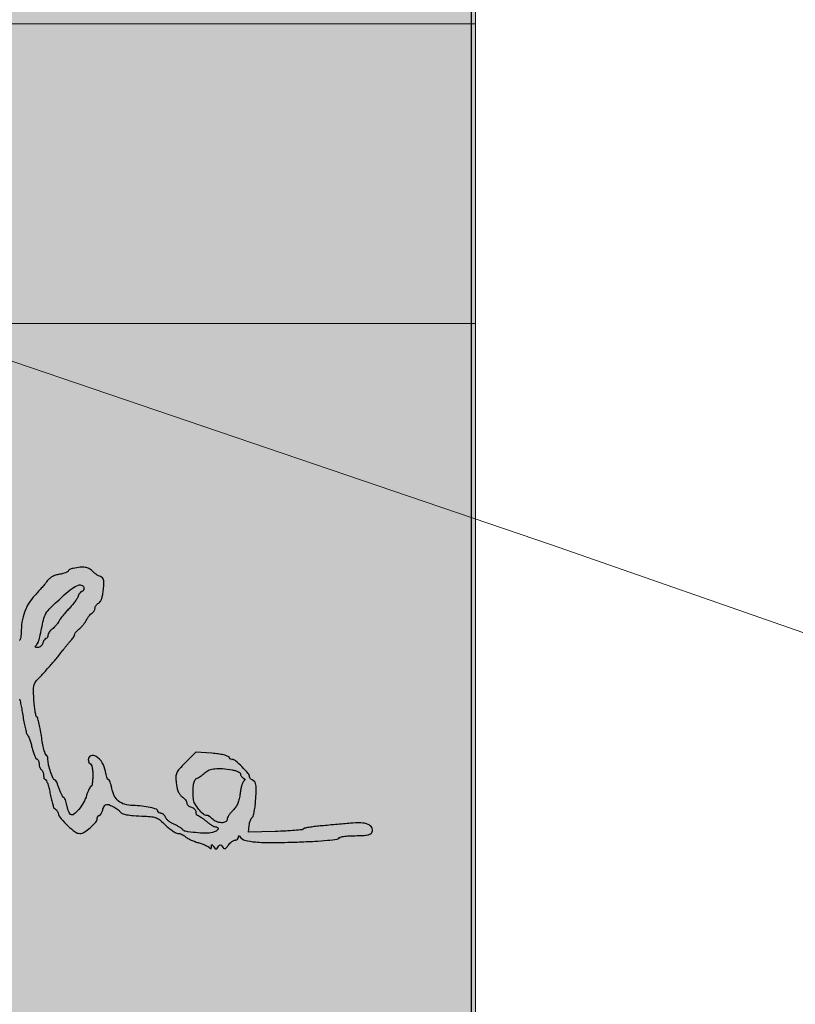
# Model space of a CAD drawing. Header units: metres. Extents: x 7454870 to 7460959, y 5886692 to 5887063.
# Tile 18 of 55: x 7457992.29 to 7457996.43, y 5886820.21 to 5886825.46. Entities that reach past the tile are written whole.
import ezdxf

# ---------------------------------------------------------------- set-up
doc = ezdxf.new("R2010")
doc.units = ezdxf.units.M
doc.header["$MEASUREMENT"] = 0
doc.linetypes.add('3_SUEP_A', pattern=[0])
doc.layers.get('0').update_dxf_attribs({"color": 210, "linetype": 'CONTINUOUS', "lineweight": 100})
doc.layers.add('1 wymiary', color=1, linetype='CONTINUOUS', lineweight=9)
doc.layers.add('SUEP_L_0', color=1, linetype='3_SUEP_A', lineweight=18)
doc.layers.add('^ ramka cienka', color=1, linetype='CONTINUOUS')
doc.layers.add('^ ramka podpisy', color=5, linetype='CONTINUOUS')

# ---------------------------------------------------------------- blocks, each defined once
blk = doc.blocks.new('podpis Basia')
at = {"layer": '^ ramka podpisy', "linetype": 'Continuous'}
blk.add_lwpolyline([(13717.596, -26091.913, -0.107325), (13717.623, -26091.975, -0.001374), (13717.705, -26092.397, -0.003928), (13717.794, -26092.887, -0.002557), (13717.89, -26093.455, 0.007846), (13717.993, -26094.025, 0.011499), (13718.103, -26094.522, 0.007034), (13718.209, -26094.931, 0.168913), (13718.275, -26095.028, -0.136733), (13718.344, -26095.115, -0.010889), (13718.452, -26095.391, -0.014108), (13718.565, -26095.732, -0.010338), (13718.673, -26096.117, 0.014965), (13718.784, -26096.498, 0.021044), (13718.907, -26096.83, 0.01797), (13719.027, -26097.09, 0.192993), (13719.112, -26097.165, -0.14495), (13719.183, -26097.217, -0.062279), (13719.243, -26097.319, -0.054303), (13719.284, -26097.451, -0.047402), (13719.298, -26097.596, 0.04887), (13719.312, -26097.745, 0.047176), (13719.355, -26097.89, 0.050954), (13719.419, -26098.01, 0.107838), (13719.494, -26098.083, -0.111412), (13719.57, -26098.157, -0.050262), (13719.633, -26098.281, -0.046318), (13719.676, -26098.431, -0.046881), (13719.691, -26098.586, 0.043739), (13719.704, -26098.732, 0.063511), (13719.742, -26098.855, 0.083242), (13719.798, -26098.939, 0.205326), (13719.865, -26098.967, -0.308986), (13719.944, -26099.021, -0.014437), (13720.059, -26099.343, -0.019613), (13720.176, -26099.756, -0.01235), (13720.281, -26100.245, 0.01141), (13720.385, -26100.735, 0.018201), (13720.498, -26101.148, 0.012593), (13720.609, -26101.472, 0.313587), (13720.683, -26101.523, -0.182075), (13720.753, -26101.55, -0.05385), (13720.832, -26101.636, -0.046271), (13720.907, -26101.76, -0.035744), (13720.966, -26101.907, 0.098524), (13721.236, -26102.398, 0.030076), (13721.824, -26103.016, 0.027482), (13722.464, -26103.55, 0.161499), (13722.874, -26103.686, 0.144111), (13723.264, -26103.571, 0.035007), (13723.806, -26103.165, 0.033715), (13724.283, -26102.694, 0.182877), (13724.409, -26102.36, -0.069424), (13724.423, -26102.265, -0.085483), (13724.461, -26102.186, -0.100022), (13724.518, -26102.132, -0.139312), (13724.585, -26102.113, 0.208396), (13724.661, -26102.08, 0.050787), (13724.745, -26101.969, 0.043524), (13724.823, -26101.81, 0.031538), (13724.883, -26101.622, -0.037061), (13724.946, -26101.433, -0.049037), (13725.031, -26101.274, -0.058316), (13725.125, -26101.165, -0.189139), (13725.212, -26101.13, -0.098494), (13725.476, -26101.182, -0.026986), (13725.859, -26101.366, -0.027067), (13726.22, -26101.59, -0.096587), (13726.409, -26101.785, 0.159492), (13726.602, -26101.94, 0.046208), (13726.976, -26102.044, 0.027584), (13727.573, -26102.116, 0.006815), (13728.558, -26102.168, -0.020161), (13729.199, -26102.219, -0.070544), (13729.599, -26102.326, -0.073259), (13729.945, -26102.537, -0.022865), (13730.396, -26102.949, 0.022339), (13730.705, -26103.231, 0.026063), (13731.022, -26103.469, 0.026406), (13731.308, -26103.64, 0.122163), (13731.493, -26103.686, -0.063712), (13731.651, -26103.706, -0.039129), (13731.828, -26103.768, -0.038692), (13731.997, -26103.857, -0.054998), (13732.13, -26103.964, 0.068832), (13732.293, -26104.087, 0.019013), (13732.581, -26104.234, 0.018826), (13732.922, -26104.377, 0.01868), (13733.275, -26104.495, -0.016004), (13733.617, -26104.607, -0.019532), (13733.929, -26104.734, -0.018391), (13734.18, -26104.86, -0.115395), (13734.286, -26104.954, 0.060767), (13734.347, -26105.022, 0.323013), (13734.393, -26105.026, 0.221368), (13734.426, -26104.979, 0.036552), (13734.436, -26104.866, -0.013529), (13734.444, -26104.696, -0.392549), (13734.474, -26104.669, -0.244358), (13734.518, -26104.692, -0.007812), (13734.636, -26104.866, 0.02553), (13734.753, -26105.026, 0.225667), (13734.83, -26105.062, 0.224154), (13734.907, -26105.026, 0.025194), (13735.026, -26104.866, -0.024928), (13735.145, -26104.705, -0.224434), (13735.222, -26104.669, -0.227237), (13735.298, -26104.706, -0.025542), (13735.414, -26104.866, 0.05969), (13735.529, -26105.003, 0.266766), (13735.627, -26105.027, 0.150873), (13735.737, -26104.954, 0.018204), (13735.917, -26104.718, -0.039059), (13736.057, -26104.549, -0.04051), (13736.22, -26104.406, -0.04391), (13736.381, -26104.307, -0.116394), (13736.512, -26104.276, 0.085094), (13736.621, -26104.257, 0.092506), (13736.713, -26104.204, 0.099057), (13736.776, -26104.124, 0.114262), (13736.799, -26104.03, -0.037784), (13736.807, -26103.931, -0.298743), (13736.837, -26103.898, -0.275486), (13736.881, -26103.912, -0.034103), (13736.946, -26103.993, 0.183516), (13737.372, -26104.286, 0.037717), (13738.286, -26104.437, 0.02472), (13739.71, -26104.493, 0.006646), (13741.972, -26104.439, 0.004213), (13743.497, -26104.37, 0.010179), (13744.622, -26104.287, 0.005551), (13745.481, -26104.196, 0.290917), (13745.605, -26104.095, -0.258587), (13745.701, -26104.007, -0.022481), (13746.037, -26103.942, -0.023744), (13746.487, -26103.897, -0.013002), (13747.042, -26103.883, 0.009599), (13747.75, -26103.869, 0.043849), (13748.157, -26103.817, 0.085614), (13748.4, -26103.719, 0.163711), (13748.532, -26103.559, 0.21839), (13748.507, -26103.175, 0.175128), (13748.195, -26102.895, 0.08809), (13747.556, -26102.76, 0.031942), (13746.626, -26102.79, -0.000619), (13746.038, -26102.846, -0.000343), (13745.319, -26102.912, -0.000342), (13744.592, -26102.978, -0.000552), (13743.972, -26103.034, 0.00918), (13743.437, -26103.091, 0.013542), (13742.971, -26103.162, 0.008734), (13742.589, -26103.238, 0.192789), (13742.497, -26103.301, -0.221809), (13742.397, -26103.361, -0.003723), (13741.735, -26103.424, -0.008786), (13740.951, -26103.479, -0.005632), (13740.04, -26103.517), (13737.68, -26103.588), (13737.744, -26103, -0.030207), (13737.784, -26102.766, -0.033953), (13737.851, -26102.547, -0.036212), (13737.933, -26102.372, -0.12756), (13738.018, -26102.283, 0.196147), (13738.105, -26102.164, 0.014003), (13738.195, -26101.753, 0.018038), (13738.272, -26101.243, 0.012558), (13738.324, -26100.662, 0.007169), (13738.365, -26099.846, 0.043485), (13738.343, -26099.424, 0.098831), (13738.259, -26099.184, 0.169579), (13738.099, -26099.048, -0.056407), (13737.977, -26098.985, -0.057821), (13737.872, -26098.895, -0.063956), (13737.801, -26098.796, -0.121386), (13737.777, -26098.701, 0.182537), (13737.667, -26098.418, 0.01541), (13737.119, -26097.844, 0.015468), (13736.536, -26097.305, 0.18088), (13736.25, -26097.198, -0.095805), (13736.165, -26097.181, -0.070276), (13736.082, -26097.133, -0.06815), (13736.012, -26097.062, -0.078705), (13735.969, -26096.978, 0.246718), (13735.873, -26096.886, 0.017296), (13735.502, -26096.793, 0.02124), (13735.028, -26096.712, 0.013987), (13734.478, -26096.657), (13733.061, -26096.555), (13732.15, -26097.466, 0.011865), (13731.599, -26098.044, 0.079563), (13731.382, -26098.376, 0.105479), (13731.309, -26098.717, 0.028067), (13731.341, -26099.277, 0.026661), (13731.411, -26099.696, 0.047723), (13731.519, -26100.029, 0.058607), (13731.667, -26100.283, 0.079169), (13731.858, -26100.468, -0.038394), (13732.017, -26100.599, -0.040227), (13732.152, -26100.75, -0.043644), (13732.245, -26100.9, -0.118297), (13732.274, -26101.02, 0.133822), (13732.303, -26101.127, 0.073205), (13732.389, -26101.234, 0.064379), (13732.517, -26101.325, 0.058424), (13732.667, -26101.384, -0.070024), (13732.817, -26101.446, -0.069688), (13732.945, -26101.548, -0.075597), (13733.031, -26101.672, -0.114309), (13733.06, -26101.8, 0.051019), (13733.072, -26101.92, 0.070965), (13733.109, -26102.021, 0.091044), (13733.163, -26102.089, 0.182057), (13733.226, -26102.113, -0.132697), (13733.321, -26102.139, -0.015019), (13733.511, -26102.257, -0.017345), (13733.733, -26102.416, -0.013282), (13733.963, -26102.604, 0.019441), (13734.2, -26102.793, 0.022734), (13734.439, -26102.951, 0.022469), (13734.65, -26103.066, 0.11317), (13734.78, -26103.096, -0.161285), (13734.978, -26103.162, -0.365686), (13735.011, -26103.304, -0.150513), (13734.836, -26103.485, -0.063885), (13734.518, -26103.609, -0.067602), (13733.932, -26103.675, -0.020379), (13733.036, -26103.616, -0.014205), (13732.154, -26103.498, -0.207111), (13731.895, -26103.331, 0.095374), (13731.814, -26103.25, 0.015911), (13731.627, -26103.13, 0.01694), (13731.395, -26103.003, 0.014294), (13731.141, -26102.884, -0.035162), (13730.887, -26102.752, -0.035517), (13730.656, -26102.586, -0.037851), (13730.477, -26102.412, -0.10517), (13730.39, -26102.261, 0.069183), (13730.328, -26102.129, 0.066404), (13730.23, -26102.018, 0.07133), (13730.115, -26101.942, 0.109713), (13729.999, -26101.917, -0.062399), (13729.892, -26101.903, -0.080639), (13729.801, -26101.863, -0.098033), (13729.739, -26101.805, -0.153382), (13729.718, -26101.736, 0.318463), (13729.597, -26101.565, 0.027883), (13729.06, -26101.41, 0.029319), (13728.352, -26101.29, 0.020221), (13727.54, -26101.235, -0.060505), (13726.812, -26101.126, -0.105221), (13726.272, -26100.845, -0.108209), (13725.903, -26100.375, -0.066655), (13725.683, -26099.705, 0.018408), (13725.619, -26099.422, 0.028341), (13725.542, -26099.184, 0.027357), (13725.462, -26099.007, 0.27946), (13725.396, -26098.967, -0.285055), (13725.331, -26098.927, -0.028056), (13725.255, -26098.751, -0.028769), (13725.184, -26098.512, -0.018561), (13725.128, -26098.229, 0.100614), (13724.851, -26097.491, 0.102953), (13724.309, -26096.926, 0.240486), (13723.856, -26096.867, 0.316895), (13723.623, -26097.198, 0.048028), (13723.637, -26097.348, 0.068025), (13723.681, -26097.476, 0.088204), (13723.744, -26097.561, 0.191087), (13723.82, -26097.591, -0.322437), (13723.896, -26097.646, -0.031449), (13723.958, -26097.88, -0.03053), (13724.002, -26098.197, -0.01883), (13724.016, -26098.574, -0.014217), (13724.005, -26098.951, -0.02333), (13723.972, -26099.268, -0.019773), (13723.926, -26099.511, -0.348556), (13723.867, -26099.557, 0.259462), (13723.797, -26099.596, 0.022012), (13723.692, -26099.784, 0.024776), (13723.581, -26100.034, 0.016427), (13723.478, -26100.33, -0.052955), (13723.201, -26100.969, -0.044881), (13722.783, -26101.575, -0.046766), (13722.35, -26102.006, -0.321403), (13722.068, -26102.026, -0.130838), (13721.983, -26101.936, -0.027705), (13721.89, -26101.739, -0.027231), (13721.804, -26101.491, -0.022926), (13721.741, -26101.222, 0.019073), (13721.682, -26100.96, 0.029249), (13721.609, -26100.74, 0.028797), (13721.533, -26100.578, 0.275937), (13721.47, -26100.54, -0.26017), (13721.401, -26100.502, -0.019836), (13721.292, -26100.309, -0.02327), (13721.177, -26100.055, -0.01538), (13721.067, -26099.754, 0.013488), (13720.958, -26099.452, 0.020684), (13720.847, -26099.198, 0.016166), (13720.743, -26099.003, 0.268885), (13720.682, -26098.967, -0.303643), (13720.534, -26098.869, -0.014912), (13720.317, -26098.293, -0.02324), (13720.138, -26097.686, -0.059828), (13720.084, -26097.233, 0.036664), (13720.072, -26097.069, 0.055293), (13720.036, -26096.931, 0.07248), (13719.982, -26096.836, 0.232521), (13719.919, -26096.805, -0.335463), (13719.845, -26096.749, -0.008382), (13719.73, -26096.314, -0.014678), (13719.613, -26095.774, -0.009051), (13719.505, -26095.134, 0.00822), (13719.399, -26094.493, 0.013372), (13719.286, -26093.953, 0.007016), (13719.175, -26093.514, 0.339365), (13719.107, -26093.462, -0.352716), (13719.044, -26093.411, -0.009888), (13718.971, -26093.044, -0.016051), (13718.905, -26092.583, -0.009808), (13718.855, -26092.037, -0.009173), (13718.813, -26091.24, -0.046294), (13718.839, -26090.795, -0.081082), (13718.937, -26090.49, -0.072874), (13719.131, -26090.218, 0.006848), (13719.767, -26089.537, 0.00529), (13720.443, -26088.777, 0.005046), (13721.043, -26088.073, 0.019437), (13721.394, -26087.618, -0.009227), (13721.558, -26087.397, -0.006352), (13721.75, -26087.153, -0.006406), (13721.942, -26086.923, -0.012975), (13722.099, -26086.748, 0.023264), (13722.231, -26086.595, 0.026296), (13722.342, -26086.437, 0.026871), (13722.421, -26086.294, 0.113633), (13722.443, -26086.199, -0.133878), (13722.467, -26086.11, -0.038391), (13722.55, -26085.993, -0.035671), (13722.667, -26085.869, -0.0313), (13722.805, -26085.757, 0.043558), (13722.962, -26085.623, 0.022213), (13723.136, -26085.431, 0.02189), (13723.299, -26085.215, 0.030538), (13723.424, -26085.008, -0.025916), (13723.542, -26084.809, -0.023404), (13723.683, -26084.615, -0.024106), (13723.827, -26084.454, -0.065764), (13723.947, -26084.36, 0.06804), (13724.048, -26084.279, 0.053532), (13724.135, -26084.168, 0.054793), (13724.193, -26084.044, 0.083366), (13724.213, -26083.927, -0.098242), (13724.236, -26083.808, -0.055775), (13724.307, -26083.68, -0.052633), (13724.411, -26083.561, -0.058986), (13724.534, -26083.472, 0.130486), (13724.678, -26083.332, 0.050749), (13724.797, -26083.079, 0.039596), (13724.89, -26082.729, 0.021169), (13724.952, -26082.286, 0.012087), (13724.992, -26081.729, 0.070574), (13724.964, -26081.437, 0.141238), (13724.866, -26081.263, 0.107617), (13724.68, -26081.146, -0.042731), (13724.513, -26081.07, -0.021161), (13724.316, -26080.946, -0.020832), (13724.121, -26080.8, -0.028585), (13723.959, -26080.651, 0.082144), (13723.679, -26080.444, 0.084788), (13723.349, -26080.342, 0.060047), (13722.915, -26080.336, 0.02091), (13722.296, -26080.428, 0.03242), (13722.126, -26080.473, 0.045637), (13721.983, -26080.535, 0.054481), (13721.884, -26080.605, 0.215955), (13721.853, -26080.671, -0.282405), (13721.812, -26080.74, -0.029241), (13721.631, -26080.818, -0.029508), (13721.386, -26080.892, -0.019091), (13721.096, -26080.95, 0.038998), (13720.74, -26081.036, 0.051028), (13720.435, -26081.171, 0.054267), (13720.177, -26081.358, 0.054121), (13719.966, -26081.595, -0.016692), (13719.774, -26081.846, -0.006662), (13719.495, -26082.178, -0.006584), (13719.184, -26082.528, -0.008244), (13718.886, -26082.844, 0.058757), (13718.397, -26083.482, 0.048129), (13718.03, -26084.26, 0.045485), (13717.801, -26085.139, 0.040782), (13717.725, -26086.078, -0.026584), (13717.71, -26086.346, -0.041959), (13717.667, -26086.572, -0.051248), (13717.604, -26086.732, -0.279973), (13717.528, -26086.778, 0.348882)], format="xyb", dxfattribs=at)
for points in [[(13723.23, -26082.157, -0.060283), (13723.216, -26082.27, -0.079016), (13723.176, -26082.366, -0.097128), (13723.116, -26082.43, -0.15811), (13723.046, -26082.452, 0.174357), (13722.967, -26082.481, 0.056626), (13722.879, -26082.572, 0.04848), (13722.797, -26082.704, 0.038256), (13722.733, -26082.861, -0.063087), (13722.64, -26083.063, -0.017684), (13722.444, -26083.353, -0.017539), (13722.197, -26083.668, -0.017635), (13721.929, -26083.964, 0.012075), (13721.654, -26084.26, 0.011178), (13721.387, -26084.578, 0.011243), (13721.162, -26084.871, 0.036296), (13721.031, -26085.079, -0.034187), (13720.919, -26085.259, -0.021997), (13720.767, -26085.452, -0.022104), (13720.601, -26085.628, -0.038241), (13720.446, -26085.757, 0.046959), (13720.308, -26085.876, 0.044006), (13720.19, -26086.021, 0.047061), (13720.11, -26086.17, 0.100815), (13720.084, -26086.297, -0.059301), (13720.071, -26086.406, -0.078236), (13720.033, -26086.498, -0.096653), (13719.977, -26086.559, -0.160392), (13719.91, -26086.581, 0.181596), (13719.836, -26086.609, 0.059916), (13719.757, -26086.697, 0.050447), (13719.686, -26086.824, 0.038887), (13719.634, -26086.974, -0.080997), (13719.567, -26087.124, -0.073605), (13719.455, -26087.251, -0.076413), (13719.315, -26087.336, -0.100611), (13719.169, -26087.365, -0.028359), (13719.028, -26087.355, -0.170626), (13718.963, -26087.323, -0.374716), (13718.96, -26087.277, -0.081653), (13719.025, -26087.217, 0.113734), (13719.117, -26087.12, 0.030027), (13719.216, -26086.927, 0.028873), (13719.305, -26086.689, 0.026125), (13719.369, -26086.434, -0.007361), (13719.681, -26084.959, -0.076274), (13719.908, -26084.383, -0.070613), (13720.301, -26083.886, -0.005844), (13721.509, -26082.762, -0.024905), (13722.209, -26082.187, -0.075172), (13722.752, -26081.899, -0.20017), (13723.08, -26081.918, -0.287131)], [(13736.255, -26098.111, -0.031362), (13736.538, -26098.176, -0.045268), (13736.776, -26098.271, -0.054437), (13736.942, -26098.379, -0.224432), (13736.992, -26098.485, 0.087425), (13737.011, -26098.589, 0.065091), (13737.064, -26098.693, 0.064279), (13737.144, -26098.781, 0.080111), (13737.238, -26098.838, -0.05328), (13737.341, -26098.893, -0.219541), (13737.376, -26098.952, -0.212397), (13737.355, -26099.019, -0.050002), (13737.266, -26099.1, 0.138759), (13737.176, -26099.218, 0.023514), (13737.083, -26099.49, 0.024126), (13737.002, -26099.829, 0.0194), (13736.946, -26100.199, -0.028908), (13736.869, -26100.655, -0.0444), (13736.746, -26101.036, -0.048853), (13736.568, -26101.362, -0.046951), (13736.328, -26101.651, 0.023779), (13736.131, -26101.868, 0.027124), (13735.964, -26102.094, 0.02781), (13735.845, -26102.298, 0.1182), (13735.813, -26102.435, -0.276774), (13735.674, -26102.667, -0.131411), (13735.322, -26102.749, -0.093036), (13734.871, -26102.649, -0.095894), (13734.491, -26102.393, 0.02481), (13734.373, -26102.286, 0.027846), (13734.249, -26102.195, 0.028747), (13734.136, -26102.131, 0.115476), (13734.06, -26102.113, -0.177627), (13733.729, -26101.992, -0.045118), (13733.32, -26101.577, -0.04599), (13732.979, -26101.073, -0.107137), (13732.849, -26100.639, -0.017253), (13732.818, -26099.88, -0.04876), (13732.865, -26099.352, -0.077932), (13732.988, -26099.008, -0.178335), (13733.193, -26098.829, 0.042909), (13733.344, -26098.755, 0.019089), (13733.53, -26098.634, 0.01873), (13733.719, -26098.49, 0.024054), (13733.881, -26098.343, -0.110288), (13734.233, -26098.12, -0.062141), (13734.729, -26098.008, -0.04527), (13735.39, -26098.003, -0.02016)]]:
    blk.add_lwpolyline(points, format="xyb", close=True, dxfattribs=at)

msp = doc.modelspace()

# ---------------------------------------------------------------- hatches: boundary and pattern name
at = {"lineweight": 5}
h = msp.add_hatch(color=8, dxfattribs=at)
h.dxf.hatch_style = 1
h.set_gradient(color1=(255, 255, 255), tint=1, name='CURVED')
h.paths.add_polyline_path([(7457965.9261, 5886915.1771), (7457994.7261, 5886915.1771), (7457994.7261, 5886789.2384), (7457965.9261, 5886789.2384)])

# ---------------------------------------------------------------- linework, layer by layer
at = {"color": 18, "linetype": 'Continuous', "lineweight": 13, "true_color": 0x000000}
for p, q in [((7457965.9245, 5886825.4406), (7457994.7245, 5886825.4406)), ((7457965.9245, 5886823.8406), (7457994.7245, 5886823.8406))]:
    msp.add_line(p, q, dxfattribs=at)
at = {"color": 18, "linetype": 'Continuous', "lineweight": 13, "true_color": 0x000000, "flags": 128}
msp.add_lwpolyline([(7457965.9245, 5886914.5621), (7457994.7245, 5886914.5621), (7457994.7245, 5886791.5838), (7457965.9245, 5886791.5838)], close=True, dxfattribs=at)
at = {"layer": '^ ramka cienka', "color": 215}
msp.add_line((7457994.7037, 5886789.3389), (7457994.7037, 5886931.3389), dxfattribs=at)
at = {"layer": 'SUEP_L_0', "linetype": '3_SUEP_A'}
for p, q in [((7457995.13, 5886822.66), (7457985.72, 5886825.86)), ((7458001.75, 5886820.35), (7457995.13, 5886822.66))]:
    msp.add_line(p, q, dxfattribs=at)

# ---------------------------------------------------------------- block references
at = {"layer": '1 wymiary', "color": 18, "lineweight": 40, "true_color": 0x000000, "xscale": 0.06082560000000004, "yscale": 0.06082560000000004, "zscale": 0.06082560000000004}
msp.add_blockref('podpis Basia', (7457157.9098, 5888408.892), dxfattribs=at)

doc.saveas('drawing.dxf')
